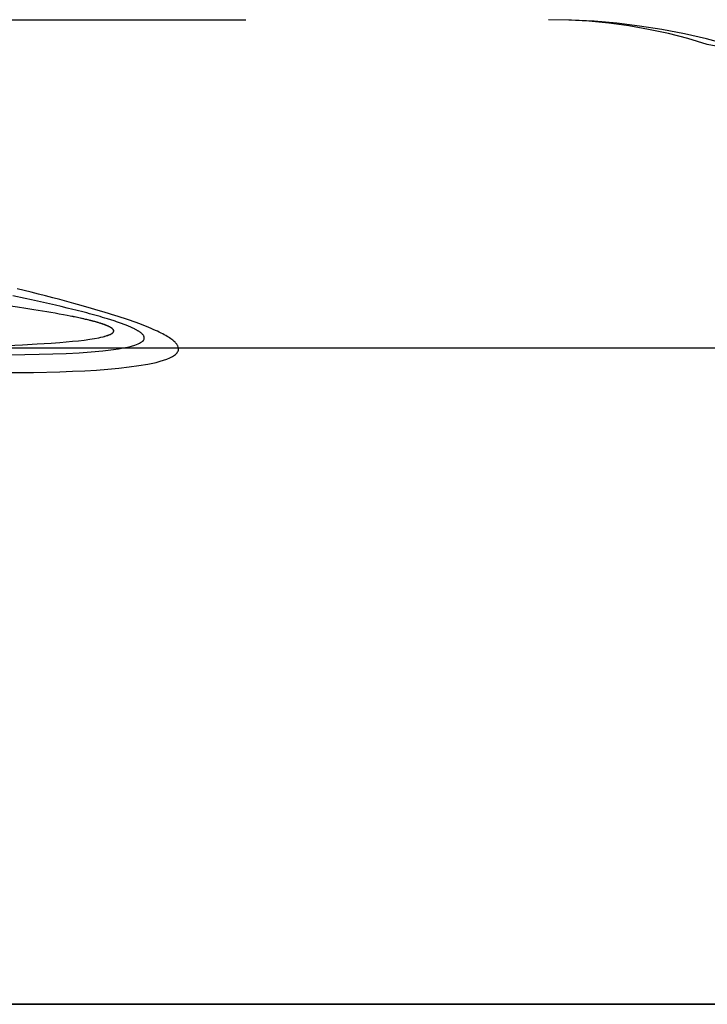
# Model space of a CAD drawing. Header units: millimetres. Extents: x -120 to 130, y -44 to 6.
# Tile 38 of 47: x 98.28 to 100.38, y -43.74 to -40.74. Entities that reach past the tile are written whole.
import ezdxf

# ---------------------------------------------------------------- set-up
doc = ezdxf.new("R2010")
doc.units = ezdxf.units.MM
doc.header["$MEASUREMENT"] = 0
doc.layers.add('Predefinito', color=5, linetype='Continuous')

# ---------------------------------------------------------------- blocks, each defined once
blk = doc.blocks.new('(#4045) Corpo D25')
at = {"layer": 'Predefinito', "color": 9}
for points in [[(78.5222, 3), (93.5651, 3)], [(95.36, 2.7997), (95.297, 2.8289), (95.233, 2.8559), (95.1682, 2.8806), (95.1025, 2.9031), (95.036, 2.9233), (94.9689, 2.9412), (94.9012, 2.9567), (94.833, 2.9699), (94.7644, 2.9807), (94.6955, 2.9892), (94.6263, 2.9952), (94.557, 2.9988), (94.4875, 3)], [(72.2787, 2), (109.6324, 2)]]:
    blk.add_lwpolyline(points, dxfattribs=at)
at = {"layer": 'Predefinito', "color": 9, "extrusion": (0, 1, 0)}
for points in [[(-94.4875, -48.2342), (-94.4514, -48.08), (-94.412, -47.9255), (-94.3693, -47.7708), (-94.3232, -47.616), (-94.2737, -47.4613), (-94.2207, -47.3066), (-94.1644, -47.1521), (-94.1045, -46.998), (-94.0412, -46.8443), (-93.9743, -46.6912), (-93.9039, -46.5387), (-93.8301, -46.3869), (-93.7527, -46.2361), (-93.6718, -46.0863), (-93.5874, -45.9376), (-93.4995, -45.7901), (-93.4082, -45.644), (-93.3134, -45.4994), (-93.2152, -45.3563), (-93.1137, -45.215), (-93.0088, -45.0755), (-92.9007, -44.938), (-92.7894, -44.8025), (-92.6749, -44.6691), (-92.5572, -44.5381), (-92.4366, -44.4094), (-92.313, -44.2832), (-92.1865, -44.1596), (-92.0572, -44.0386), (-91.9252, -43.9205), (-91.7906, -43.8052), (-91.6534, -43.6929), (-91.5139, -43.5836), (-91.3719, -43.4774), (-91.2278, -43.3744), (-91.0815, -43.2747), (-90.9333, -43.1783), (-90.7831, -43.0852), (-90.6312, -42.9956), (-90.4776, -42.9095), (-90.3224, -42.8269), (-90.1659, -42.7478), (-90.008, -42.6724), (-89.849, -42.6005), (-89.6889, -42.5323), (-89.5279, -42.4678), (-89.366, -42.4069), (-89.2035, -42.3497), (-89.0404, -42.2962), (-88.8768, -42.2464), (-88.7129, -42.2002), (-88.5488, -42.1576), (-88.3846, -42.1187), (-88.2204, -42.0833), (-88.0564, -42.0516), (-87.8926, -42.0233), (-87.7291, -41.9986), (-87.566, -41.9773), (-87.4035, -41.9595), (-87.2417, -41.945), (-87.0806, -41.9338), (-86.9203, -41.9259), (-86.7609, -41.9212), (-86.6025, -41.9197)], [(-94.4875, -48.2342), (-94.4217, -47.9623), (-94.3464, -47.6928), (-94.2619, -47.4261), (-94.1682, -47.1624), (-94.0654, -46.9022), (-93.9537, -46.6457), (-93.8332, -46.3932), (-93.704, -46.145), (-93.5663, -45.9015), (-93.4202, -45.6628), (-93.266, -45.4294), (-93.1037, -45.2015), (-92.9337, -44.9793), (-92.7561, -44.7631), (-92.5711, -44.5532), (-92.3789, -44.3498), (-92.1798, -44.1532), (-91.9741, -43.9636), (-91.7619, -43.7813), (-91.5435, -43.6064), (-91.3192, -43.4391), (-91.0892, -43.2798), (-90.8538, -43.1285), (-90.6134, -42.9854), (-90.3681, -42.8508), (-90.1184, -42.7247), (-89.8644, -42.6073), (-89.6065, -42.4988), (-89.345, -42.3993), (-89.0802, -42.3089), (-88.8124, -42.2278), (-88.542, -42.1559), (-88.2693, -42.0935), (-87.9946, -42.0405), (-87.7182, -41.9971), (-87.4404, -41.9633), (-87.1617, -41.9391), (-86.8823, -41.9245), (-86.6025, -41.9197)], [(-89.0158, -57.7115), (-90.4748, -55.3963), (-91.874, -53.0435), (-93.212, -50.6553), (-94.4875, -48.2342)], [(-89.0158, -57.7115), (-90.9481, -54.6158), (-92.7727, -51.4554), (-94.4875, -48.2342)], [(-89.4714, -58.0069), (-91.4135, -54.8953), (-93.2475, -51.7188), (-94.9711, -48.481)], [(-95.742, -47.9533), (-95.6657, -47.6381), (-95.5785, -47.3257), (-95.4805, -47.0166), (-95.3719, -46.711), (-95.2528, -46.4093), (-95.1233, -46.112), (-94.9836, -45.8194), (-94.8338, -45.5317), (-94.6742, -45.2494), (-94.5049, -44.9728), (-94.3261, -44.7022), (-94.1381, -44.438), (-93.941, -44.1805), (-93.7351, -43.9299), (-93.5207, -43.6866), (-93.2979, -43.4509), (-93.0672, -43.223), (-92.8287, -43.0032), (-92.5827, -42.7919), (-92.3296, -42.5892), (-92.0696, -42.3953), (-91.803, -42.2106), (-91.5302, -42.0352), (-91.2515, -41.8694), (-90.9673, -41.7133), (-90.6777, -41.5672), (-90.3833, -41.4311), (-90.0844, -41.3054), (-89.7813, -41.1901), (-89.4744, -41.0853), (-89.164, -40.9912), (-88.8506, -40.9079), (-88.5345, -40.8355), (-88.2161, -40.7742), (-87.8957, -40.7238), (-87.5738, -40.6846), (-87.2507, -40.6566), (-86.9268, -40.6397), (-86.6025, -40.6341)], [(-86.6025, -40.5576), (-86.9291, -40.5633), (-87.2552, -40.5802), (-87.5806, -40.6084), (-87.9047, -40.6479), (-88.2274, -40.6985), (-88.5481, -40.7602), (-88.8664, -40.833), (-89.1821, -40.9168), (-89.4946, -41.0114), (-89.8037, -41.1168), (-90.109, -41.2329), (-90.4101, -41.3594), (-90.7066, -41.4962), (-90.9982, -41.6432), (-91.2846, -41.8002), (-91.5654, -41.967), (-91.8402, -42.1434), (-92.1087, -42.3293), (-92.3707, -42.5243), (-92.6258, -42.7282), (-92.8736, -42.9408), (-93.114, -43.1619), (-93.3466, -43.3912), (-93.5711, -43.6284), (-93.7872, -43.8732), (-93.9948, -44.1253), (-94.1936, -44.3844), (-94.3832, -44.6503), (-94.5636, -44.9226), (-94.7344, -45.2009), (-94.8955, -45.485), (-95.0466, -45.7744), (-95.1877, -46.069), (-95.3185, -46.3682), (-95.4389, -46.6718), (-95.5487, -46.9794), (-95.6478, -47.2905), (-95.7361, -47.605), (-95.8135, -47.9222), (-95.8798, -48.242)], [(0, 125), (-4.3145, 124.9255), (-8.6239, 124.7022), (-12.923, 124.3302), (-17.2067, 123.8101), (-21.4699, 123.1424), (-25.7075, 122.3279), (-29.9145, 121.3677), (-34.0858, 120.2629), (-38.2165, 119.0147), (-42.3016, 117.6247), (-46.3364, 116.0945), (-50.3159, 114.426), (-54.2355, 112.6211), (-58.0904, 110.682), (-61.8761, 108.611), (-65.5881, 106.4106), (-69.2219, 104.0833), (-72.7732, 101.632), (-76.2378, 99.0596), (-79.6115, 96.3691), (-82.8903, 93.5638), (-86.0704, 90.647), (-89.1479, 87.6222), (-92.1192, 84.493), (-94.9806, 81.263), (-97.7289, 77.9362), (-100.3608, 74.5166), (-102.873, 71.0081), (-105.2626, 67.415), (-107.5268, 63.7416), (-109.6628, 59.9922), (-111.6682, 56.1713), (-113.5405, 52.2835), (-115.2774, 48.3333), (-116.877, 44.3256), (-118.3373, 40.2651), (-119.6566, 36.1565), (-120.8333, 32.0049), (-121.866, 27.8151), (-122.7534, 23.5922), (-123.4946, 19.3412), (-124.0886, 15.0671), (-124.5347, 10.775), (-124.8324, 6.4702), (-124.9814, 2.1576), (-124.9814, -2.1576), (-124.8324, -6.4702), (-124.5347, -10.775), (-124.0886, -15.0671), (-123.4946, -19.3412), (-122.7534, -23.5922), (-121.866, -27.8151), (-120.8333, -32.0049), (-119.6566, -36.1565), (-118.3373, -40.2651), (-116.877, -44.3256), (-115.2774, -48.3333), (-113.5405, -52.2835), (-111.6682, -56.1713), (-109.6628, -59.9922), (-107.5268, -63.7416), (-105.2626, -67.415), (-102.873, -71.0081), (-100.3608, -74.5166), (-97.7289, -77.9362), (-94.9806, -81.263), (-92.1192, -84.493), (-89.1479, -87.6222), (-86.0704, -90.647), (-82.8903, -93.5638), (-79.6115, -96.3691), (-76.2378, -99.0596), (-72.7732, -101.632), (-69.2219, -104.0833), (-65.5881, -106.4106), (-61.8761, -108.611), (-58.0904, -110.682), (-54.2355, -112.6211), (-50.3159, -114.426), (-46.3364, -116.0945), (-42.3016, -117.6247), (-38.2165, -119.0147), (-34.0858, -120.2629), (-29.9145, -121.3677), (-25.7075, -122.3279), (-21.4699, -123.1424), (-17.2067, -123.8101), (-12.923, -124.3302), (-8.6239, -124.7022), (-4.3145, -124.9255), (0, -125)], [(-97.3198, -50.4789), (-98.7965, -47.5237), (-100.1934, -44.5034), (-101.5065, -41.421), (-102.7323, -38.2798), (-103.8673, -35.0835), (-104.9083, -31.8358), (-105.8522, -28.5408), (-106.6962, -25.2029), (-107.4377, -21.8265), (-108.0745, -18.4163), (-108.6045, -14.9772), (-109.0261, -11.5142), (-109.3377, -8.0325), (-109.5385, -4.5372), (-109.6275, -1.0337), (-109.6045, 2.4726), (-109.4694, 5.9763), (-109.2224, 9.4722), (-108.8643, 12.9549), (-108.3959, 16.419), (-107.8187, 19.8595), (-107.1341, 23.2712), (-106.3442, 26.6492), (-105.4511, 29.9887), (-104.4574, 33.2852), (-103.3659, 36.5342), (-102.1795, 39.7317), (-100.9015, 42.8736), (-99.5353, 45.9563), (-98.0846, 48.9763), (-96.553, 51.9306), (-94.9444, 54.8162), (-93.2497, 57.652), (-91.457, 60.4555), (-89.567, 63.222), (-87.5804, 65.9465), (-85.4984, 68.6242), (-83.3225, 71.2504), (-81.0545, 73.8202), (-78.6965, 76.329), (-76.2509, 78.7722), (-73.7205, 81.1453), (-71.1081, 83.444), (-68.4173, 85.6641), (-65.6514, 87.8018), (-62.8144, 89.8533), (-59.9104, 91.8151), (-56.9436, 93.684), (-53.9185, 95.4571), (-50.8399, 97.1317), (-47.7125, 98.7055), (-44.5414, 100.1765), (-41.3316, 101.5429), (-38.0883, 102.8034), (-34.8166, 103.957), (-31.5218, 105.003), (-28.209, 105.9411), (-24.8835, 106.7711), (-21.5505, 107.4934), (-18.2148, 108.1087), (-14.8816, 108.6177), (-11.5556, 109.0217), (-8.2415, 109.3222), (-4.9439, 109.5209)], [(-97.3198, -50.4789), (-99.0056, -47.0866), (-100.5733, -43.6381), (-102.0208, -40.1374), (-103.3466, -36.5888), (-104.549, -32.9966), (-105.6265, -29.365), (-106.578, -25.6983), (-107.4022, -22.0009), (-108.0981, -18.2772), (-108.665, -14.5318), (-109.1022, -10.7689), (-109.4091, -6.9933), (-109.5854, -3.2092), (-109.6309, 0.5786), (-109.5454, 4.3658), (-109.3292, 8.1477), (-108.9825, 11.92), (-108.5056, 15.678), (-107.8992, 19.4172), (-107.1639, 23.1333), (-106.3008, 26.8218), (-105.3107, 30.4783), (-104.1948, 34.0983), (-102.9546, 37.6777), (-101.5915, 41.212), (-100.107, 44.6972), (-98.5031, 48.129), (-96.7815, 51.5033), (-94.9444, 54.8162), (-92.994, 58.0636), (-90.9325, 61.2417), (-88.7624, 64.3466), (-86.4864, 67.3748), (-84.1071, 70.3225), (-81.6274, 73.1862), (-79.0503, 75.9626), (-76.3787, 78.6483), (-73.616, 81.24), (-70.7654, 83.7348), (-67.8303, 86.1296), (-64.8142, 88.4216), (-61.7207, 90.608), (-58.5536, 92.6862), (-55.3165, 94.6538), (-52.0134, 96.5084), (-48.6482, 98.2477), (-45.2249, 99.8698), (-41.7476, 101.3726), (-38.2205, 102.7543), (-34.6478, 104.0134), (-31.0336, 105.1483), (-27.3825, 106.1577), (-23.6986, 107.0404), (-19.9864, 107.7952), (-16.2504, 108.4213), (-12.495, 108.918), (-8.7246, 109.2847), (-4.9439, 109.5209)], [(-97.3198, -50.4789), (-97.3299, -50.1103), (-97.3274, -49.7416), (-97.3122, -49.3732), (-97.2843, -49.0056), (-97.2438, -48.6391), (-97.1908, -48.2742), (-97.1252, -47.9114), (-97.0472, -47.551), (-96.9569, -47.1935), (-96.8543, -46.8393), (-96.7396, -46.4889), (-96.613, -46.1426), (-96.4745, -45.8009), (-96.3244, -45.4641), (-96.1628, -45.1327), (-95.9899, -44.8071), (-95.8059, -44.4875), (-95.611, -44.1745), (-95.4055, -43.8684), (-95.1896, -43.5695), (-94.9635, -43.2782), (-94.7276, -42.9949), (-94.4821, -42.7198), (-94.2273, -42.4533), (-93.9634, -42.1957), (-93.6909, -41.9474), (-93.41, -41.7086), (-93.121, -41.4795), (-92.8244, -41.2606), (-92.5204, -41.0519), (-92.2094, -40.8538), (-91.8917, -40.6666), (-91.5679, -40.4903), (-91.2382, -40.3253), (-90.9029, -40.1717), (-90.5627, -40.0297), (-90.2177, -39.8995), (-89.8685, -39.7813), (-89.5154, -39.6751), (-89.1588, -39.5811), (-88.7993, -39.4994), (-88.4371, -39.4301), (-88.0728, -39.3733), (-87.7068, -39.329), (-87.3394, -39.2974), (-86.9712, -39.2784), (-86.6025, -39.2721)], [(-97.3198, -50.4789), (-97.3299, -50.1103), (-97.3274, -49.7416), (-97.3122, -49.3732), (-97.2843, -49.0056), (-97.2438, -48.6391), (-97.1908, -48.2742), (-97.1252, -47.9114), (-97.0472, -47.551), (-96.9569, -47.1935), (-96.8543, -46.8393), (-96.7396, -46.4889), (-96.613, -46.1426), (-96.4745, -45.8009), (-96.3244, -45.4641), (-96.1628, -45.1327), (-95.9899, -44.8071), (-95.8059, -44.4875), (-95.611, -44.1745), (-95.4055, -43.8684), (-95.1896, -43.5695), (-94.9635, -43.2782), (-94.7276, -42.9949), (-94.4821, -42.7198), (-94.2273, -42.4533), (-93.9634, -42.1957), (-93.6909, -41.9474), (-93.41, -41.7086), (-93.121, -41.4795), (-92.8244, -41.2606), (-92.5204, -41.0519), (-92.2094, -40.8538), (-91.8917, -40.6666), (-91.5679, -40.4903), (-91.2382, -40.3253), (-90.9029, -40.1717), (-90.5627, -40.0297), (-90.2177, -39.8995), (-89.8685, -39.7813), (-89.5154, -39.6751), (-89.1588, -39.5811), (-88.7993, -39.4994), (-88.4371, -39.4301), (-88.0728, -39.3733), (-87.7068, -39.329), (-87.3394, -39.2974), (-86.9712, -39.2784), (-86.6025, -39.2721)], [(-97.8017, -50.7289), (-99.4959, -47.3198), (-101.0713, -43.8542), (-102.5261, -40.3362), (-103.8584, -36.77), (-105.0667, -33.16), (-106.1496, -29.5104), (-107.1057, -25.8255), (-107.934, -22.1098), (-108.6334, -18.3677), (-109.2032, -14.6037), (-109.6425, -10.8223), (-109.9509, -7.0279), (-110.1281, -3.2251), (-110.1738, 0.5815), (-110.0879, 4.3874), (-109.8706, 8.1881), (-109.5222, 11.979), (-109.0429, 15.7556), (-108.4335, 19.5134), (-107.6946, 23.2479), (-106.8272, 26.9546), (-105.8322, 30.6292), (-104.7108, 34.2672), (-103.4645, 37.8643), (-102.0946, 41.4161), (-100.6028, 44.9186), (-98.9909, 48.3673), (-97.2608, 51.7584), (-95.4146, 55.0877), (-93.4545, 58.3511), (-91.3828, 61.545), (-89.202, 64.6653), (-86.9147, 67.7084), (-84.5236, 70.6707), (-82.0317, 73.5487), (-79.4417, 76.3388), (-76.757, 79.0377), (-73.9806, 81.6423), (-71.1158, 84.1495), (-68.1662, 86.5561), (-65.1352, 88.8595), (-62.0264, 91.0567), (-58.8436, 93.1452), (-55.5905, 95.1225), (-52.271, 96.9863), (-48.8891, 98.7343), (-45.4489, 100.3643), (-41.9544, 101.8746), (-38.4098, 103.2632), (-34.8193, 104.5285), (-31.1873, 105.6691), (-27.5181, 106.6834), (-23.8159, 107.5704), (-20.0854, 108.329), (-16.3309, 108.9583), (-12.5569, 109.4574), (-8.7678, 109.8259), (-4.9684, 110.0632)], [(0, 115.003), (-3.9695, 114.9345), (-7.9342, 114.729), (-11.8895, 114.3868), (-15.8306, 113.9082), (-19.7528, 113.294), (-23.6515, 112.5447), (-27.522, 111.6612), (-31.3597, 110.6447), (-35.1601, 109.4964), (-38.9185, 108.2176), (-42.6306, 106.8098), (-46.2918, 105.2747), (-49.8979, 103.6141), (-53.4446, 101.8301), (-56.9275, 99.9247), (-60.3426, 97.9003), (-63.6858, 95.7592), (-66.9531, 93.5039), (-70.1406, 91.1372), (-73.2445, 88.6619), (-76.2611, 86.081), (-79.1868, 83.3975), (-82.0182, 80.6145), (-84.7519, 77.7356), (-87.3845, 74.7639), (-89.913, 71.7032), (-92.3343, 68.557), (-94.6456, 65.3292), (-96.8441, 62.0234), (-98.9272, 58.6438), (-100.8925, 55.1943), (-102.7374, 51.679), (-104.46, 48.1021), (-106.058, 44.4678), (-107.5297, 40.7806), (-108.8732, 37.0448), (-110.087, 33.2649), (-111.1696, 29.4453), (-112.1197, 25.5906), (-112.9361, 21.7054), (-113.618, 17.7943), (-114.1645, 13.8621), (-114.575, 9.9133), (-114.8489, 5.9527), (-114.9859, 1.985), (-114.9859, -1.985), (-114.8489, -5.9527), (-114.575, -9.9133), (-114.1645, -13.8621), (-113.618, -17.7943), (-112.9361, -21.7054), (-112.1197, -25.5906), (-111.1696, -29.4453), (-110.087, -33.2649), (-108.8732, -37.0448), (-107.5297, -40.7806), (-106.058, -44.4678), (-104.46, -48.1021), (-102.7374, -51.679), (-100.8925, -55.1943), (-98.9272, -58.6438), (-96.8441, -62.0234), (-94.6456, -65.3292), (-92.3343, -68.557), (-89.913, -71.7032), (-87.3845, -74.7639), (-84.7519, -77.7356), (-82.0182, -80.6145), (-79.1868, -83.3975), (-76.2611, -86.081), (-73.2445, -88.6619), (-70.1406, -91.1372), (-66.9531, -93.5039), (-63.6858, -95.7592), (-60.3426, -97.9003), (-56.9275, -99.9247), (-53.4446, -101.8301), (-49.8979, -103.6141), (-46.2918, -105.2747), (-42.6306, -106.8098), (-38.9185, -108.2176), (-35.1601, -109.4964), (-31.3597, -110.6447), (-27.522, -111.6612), (-23.6515, -112.5447), (-19.7528, -113.294), (-15.8306, -113.9082), (-11.8895, -114.3868), (-7.9342, -114.729), (-3.9695, -114.9345), (0, -115.003)], [(0, 123), (-4.2455, 122.9267), (-8.4859, 122.7069), (-12.7162, 122.3409), (-16.9314, 121.8291), (-21.1264, 121.1721), (-25.2962, 120.3707), (-29.4358, 119.4258), (-33.5404, 118.3387), (-37.605, 117.1105), (-41.6248, 115.7427), (-45.595, 114.237), (-49.5109, 112.5952), (-53.3677, 110.8192), (-57.161, 108.9111), (-60.8861, 106.8732), (-64.5387, 104.708), (-68.1143, 102.418), (-71.6088, 100.0059), (-75.0179, 97.4747), (-78.3377, 94.8272), (-81.5641, 92.0668), (-84.6933, 89.1967), (-87.7215, 86.2203), (-90.6453, 83.1411), (-93.461, 79.9628), (-96.1653, 76.6892), (-98.755, 73.3243), (-101.227, 69.872), (-103.5784, 66.3364), (-105.8064, 62.7217), (-107.9082, 59.0323), (-109.8815, 55.2726), (-111.7238, 51.4469), (-113.433, 47.56), (-115.007, 43.6164), (-116.4439, 39.6208), (-117.7421, 35.578), (-118.9, 31.4928), (-119.9161, 27.3701), (-120.7894, 23.2147), (-121.5187, 19.0317), (-122.1032, 14.826), (-122.5422, 10.6026), (-122.8351, 6.3666), (-122.9817, 2.1231), (-122.9817, -2.1231), (-122.8351, -6.3666), (-122.5422, -10.6026), (-122.1032, -14.826), (-121.5187, -19.0317), (-120.7894, -23.2147), (-119.9161, -27.3701), (-118.9, -31.4928), (-117.7421, -35.578), (-116.4439, -39.6208), (-115.007, -43.6164), (-113.433, -47.56), (-111.7238, -51.4469), (-109.8815, -55.2726), (-107.9082, -59.0323), (-105.8064, -62.7217), (-103.5784, -66.3364), (-101.227, -69.872), (-98.755, -73.3243), (-96.1653, -76.6892), (-93.461, -79.9628), (-90.6453, -83.1411), (-87.7215, -86.2203), (-84.6933, -89.1967), (-81.5641, -92.0668), (-78.3377, -94.8272), (-75.0179, -97.4747), (-71.6088, -100.0059), (-68.1143, -102.418), (-64.5387, -104.708), (-60.8861, -106.8732), (-57.161, -108.9111), (-53.3677, -110.8192), (-49.5109, -112.5952), (-45.595, -114.237), (-41.6248, -115.7427), (-37.605, -117.1105), (-33.5404, -118.3387), (-29.4358, -119.4258), (-25.2962, -120.3707), (-21.1264, -121.1721), (-16.9314, -121.8291), (-12.7162, -122.3409), (-8.4859, -122.7069), (-4.2455, -122.9267), (0, -123)], [(0, -119.0749), (-4.11, -119.0039), (-8.2151, -118.7912), (-12.3104, -118.4368), (-16.3911, -117.9414), (-20.4522, -117.3053), (-24.4889, -116.5295), (-28.4965, -115.6148), (-32.4701, -114.5623), (-36.405, -113.3733), (-40.2965, -112.0492), (-44.14, -110.5916), (-47.9309, -109.0021), (-51.6647, -107.2828), (-55.3369, -105.4356), (-58.9431, -103.4627), (-62.4791, -101.3666), (-65.9407, -99.1497), (-69.3237, -96.8146), (-72.624, -94.3641), (-75.8378, -91.8012), (-78.9613, -89.1288), (-81.9906, -86.3503), (-84.9222, -83.4688), (-87.7526, -80.4879), (-90.4785, -77.4111), (-93.0965, -74.242), (-95.6036, -70.9844), (-97.9967, -67.6423), (-100.2731, -64.2195), (-102.4299, -60.7202), (-104.4647, -57.1485), (-106.375, -53.5087), (-108.1586, -49.8052), (-109.8132, -46.0423), (-111.337, -42.2245), (-112.728, -38.3565), (-113.9848, -34.4427), (-115.1057, -30.4878), (-116.0894, -26.4967), (-116.9348, -22.4739), (-117.6409, -18.4244), (-118.2067, -14.3529), (-118.6317, -10.2643), (-118.9153, -6.1635), (-119.0572, -2.0553), (-119.0572, 2.0553), (-118.9153, 6.1635), (-118.6317, 10.2643), (-118.2067, 14.3529), (-117.6409, 18.4244), (-116.9348, 22.4739), (-116.0894, 26.4967), (-115.1057, 30.4878), (-113.9848, 34.4427), (-112.728, 38.3565), (-111.337, 42.2245), (-109.8132, 46.0423), (-108.1586, 49.8052), (-106.375, 53.5087), (-104.4647, 57.1485), (-102.4299, 60.7202), (-100.2731, 64.2195), (-97.9967, 67.6423), (-95.6036, 70.9844), (-93.0965, 74.242), (-90.4785, 77.4111), (-87.7526, 80.4879), (-84.9222, 83.4688), (-81.9906, 86.3503), (-78.9613, 89.1288), (-75.8378, 91.8012), (-72.624, 94.3641), (-69.3237, 96.8146), (-65.9407, 99.1497), (-62.4791, 101.3666), (-58.9431, 103.4627), (-55.3369, 105.4356), (-51.6647, 107.2828), (-47.9309, 109.0021), (-44.14, 110.5916), (-40.2965, 112.0492), (-36.405, 113.3733), (-32.4701, 114.5623), (-28.4965, 115.6148), (-24.4889, 116.5295), (-20.4522, 117.3053), (-16.3911, 117.9414), (-12.3104, 118.4368), (-8.2151, 118.7912), (-4.11, 119.0039), (0, 119.0749)]]:
    blk.add_lwpolyline(points, dxfattribs=at)
at = {"layer": 'Predefinito', "color": 9, "extrusion": (-0.218532, 0, 0.97583)}
blk.add_lwpolyline([(-2.5321, 82.9486), (-2.574, 82.897), (-2.6141, 82.844), (-2.6525, 82.7897), (-2.689, 82.7342), (-2.7237, 82.6774), (-2.7564, 82.6196), (-2.7873, 82.5607), (-2.8161, 82.5008), (-2.843, 82.4399), (-2.8678, 82.3782), (-2.8905, 82.3158), (-2.9111, 82.2526), (-2.9297, 82.1887), (-2.9461, 82.1243), (-2.9603, 82.0594), (-2.9724, 81.994), (-2.9823, 81.9282), (-2.9901, 81.8622), (-2.9956, 81.7959), (-2.9989, 81.7295), (-3, 81.6631)], dxfattribs=at)
at = {"layer": 'Predefinito', "color": 9, "extrusion": (0.454667, 0, 0.890662)}
blk.add_lwpolyline([(2.9249, -106.6298), (2.9424, -106.5636), (2.9575, -106.4967), (2.9704, -106.4293), (2.981, -106.3614), (2.9893, -106.2931), (2.9952, -106.2245), (2.9988, -106.1558), (3, -106.0869)], dxfattribs=at)
at = {"layer": 'Predefinito', "color": 9, "extrusion": (0.945751, -0.256419, -0.199509)}
blk.add_lwpolyline([(26.3634, -38.8577), (26.3768, -38.8036), (26.3888, -38.7492), (26.3992, -38.6944), (26.4081, -38.6394)], dxfattribs=at)
at = {"layer": 'Predefinito', "color": 9, "extrusion": (0.830366, -0.271386, -0.486663)}
blk.add_lwpolyline([(30.8997, -7.7578), (30.9108, -7.7134), (30.9208, -7.6687), (30.9298, -7.6238), (30.9378, -7.5788)], dxfattribs=at)
at = {"layer": 'Predefinito', "color": 9, "extrusion": (-0.507586, 0.244397, 0.826213)}
blk.add_lwpolyline([(-42.27, 36.0094), (-42.2842, 36.0504), (-42.2975, 36.0917), (-42.3098, 36.1333), (-42.3213, 36.1751)], dxfattribs=at)
at = {"layer": 'Predefinito', "color": 9, "extrusion": (0.304168, 0.06953, 0.950078)}
blk.add_lwpolyline([(-18.754, -104.7357), (-18.7673, -104.7751), (-18.7814, -104.8143), (-18.7963, -104.8533), (-18.812, -104.8919), (-18.8285, -104.9301), (-18.8457, -104.968), (-18.8638, -105.0056), (-18.8827, -105.0427)], dxfattribs=at)
at = {"layer": 'Predefinito', "color": 9, "extrusion": (0.082311, 0.127579, 0.988407)}
blk.add_lwpolyline([(-77.1434, -60.4008), (-77.1989, -60.427), (-77.2552, -60.4516), (-77.3123, -60.4744), (-77.37, -60.4954)], dxfattribs=at)
at = {"layer": 'Predefinito', "color": 9, "extrusion": (0.414503, 0.037891, 0.909259)}
blk.add_lwpolyline([(-6.4495, -108.5677), (-6.4578, -108.6184), (-6.4675, -108.669), (-6.4784, -108.7193), (-6.4906, -108.7694), (-6.5041, -108.8191), (-6.5189, -108.8685), (-6.5349, -108.9174), (-6.5522, -108.9658)], dxfattribs=at)
at = {"layer": 'Predefinito', "color": 9}
for points in [[(95.742, 2.5321, -47.9533), (95.7017, 2.5696, -47.9854), (95.6601, 2.6057, -48.0178), (95.6173, 2.6401, -48.0505), (95.5732, 2.6729, -48.0834), (95.528, 2.704, -48.1165), (95.4817, 2.7333, -48.1498), (95.4343, 2.7609, -48.1831), (95.386, 2.7868, -48.2165), (95.3367, 2.8107, -48.2499), (95.2866, 2.8328, -48.2833), (95.2356, 2.8529, -48.3167), (95.184, 2.8712, -48.3499), (95.1316, 2.8876, -48.383), (95.0786, 2.902, -48.4159), (95.0251, 2.9144, -48.4486), (94.9711, 2.9249, -48.481)], [(92.8334, 1.9249, -59.3343), (92.918, 1.9255, -59.1981), (92.9984, 1.9272, -59.0599), (93.037, 1.9286, -58.9898), (93.0744, 1.9304, -58.919), (93.1105, 1.9326, -58.8474), (93.1452, 1.9352, -58.7751), (93.1784, 1.9383, -58.7022), (93.21, 1.9418, -58.6285), (93.2397, 1.9459, -58.5541), (93.2672, 1.9506, -58.4787), (93.2924, 1.956, -58.4022), (93.304, 1.9591, -58.3635), (93.3148, 1.9623, -58.3245), (93.3248, 1.9658, -58.2853), (93.3338, 1.9695, -58.2457), (93.3417, 1.9736, -58.2058), (93.3484, 1.978, -58.1656), (93.3512, 1.9803, -58.1457), (93.3537, 1.9827, -58.1258), (93.3558, 1.9851, -58.1058), (93.3575, 1.9877, -58.0856), (93.3589, 1.9904, -58.0653), (93.3598, 1.9933, -58.0448), (93.3602, 1.9962, -58.0242), (93.3601, 1.9993, -58.0035), (93.3594, 2.0026, -57.9828), (93.358, 2.006, -57.9621), (93.3571, 2.0078, -57.9518), (93.356, 2.0096, -57.9415), (93.3547, 2.0114, -57.9312), (93.3532, 2.0133, -57.921), (93.3515, 2.0152, -57.9107), (93.3496, 2.0172, -57.9005), (93.3474, 2.0192, -57.8903), (93.3451, 2.0213, -57.8801), (93.3425, 2.0234, -57.8699), (93.3396, 2.0256, -57.8598), (93.3365, 2.0279, -57.8497), (93.3332, 2.0302, -57.8396), (93.3296, 2.0325, -57.8297), (93.3256, 2.0349, -57.8197), (93.3214, 2.0374, -57.8099), (93.3169, 2.0399, -57.8002), (93.3121, 2.0425, -57.7905), (93.307, 2.0452, -57.781), (93.3015, 2.0479, -57.7716), (93.2958, 2.0506, -57.7623), (93.2897, 2.0534, -57.7533), (93.2833, 2.0562, -57.7445), (93.2767, 2.0591, -57.7359), (93.2697, 2.062, -57.7275), (93.2625, 2.065, -57.7193), (93.255, 2.068, -57.7114), (93.2472, 2.071, -57.7037), (93.2391, 2.074, -57.6963), (93.2308, 2.077, -57.6891), (93.2223, 2.0801, -57.6822), (93.2135, 2.0832, -57.6755), (93.2044, 2.0864, -57.6691), (93.1952, 2.0895, -57.663), (93.1857, 2.0926, -57.6572), (93.1761, 2.0957, -57.6516), (93.1664, 2.0989, -57.6463), (93.1565, 2.102, -57.6413), (93.1465, 2.1051, -57.6365), (93.1364, 2.1082, -57.632), (93.1262, 2.1113, -57.6278), (93.1159, 2.1143, -57.6238), (93.1055, 2.1173, -57.6201), (93.0951, 2.1204, -57.6166), (93.0847, 2.1234, -57.6133), (93.074, 2.1264, -57.6101), (93.0632, 2.1294, -57.6072), (93.0417, 2.1354, -57.6019), (93.0201, 2.1412, -57.5973), (92.9984, 2.147, -57.5933), (92.9768, 2.1527, -57.5899), (92.9551, 2.1583, -57.587), (92.9334, 2.1639, -57.5847), (92.9116, 2.1694, -57.5828), (92.8899, 2.1748, -57.5814), (92.8683, 2.1801, -57.5803)], [(92.8011, 1.9788, -58.9291), (92.8918, 1.9795, -58.7955), (92.9353, 1.9804, -58.7278), (92.9774, 1.9816, -58.6594), (93.0182, 1.9833, -58.5903), (93.0573, 1.9854, -58.5205), (93.0945, 1.9881, -58.4498), (93.1296, 1.9913, -58.3782), (93.1462, 1.9932, -58.3422), (93.1622, 1.9952, -58.306), (93.1773, 1.9975, -58.2698), (93.1915, 1.9999, -58.2335), (93.2046, 2.0026, -58.1972), (93.2166, 2.0056, -58.1607), (93.2274, 2.0088, -58.1242), (93.2322, 2.0106, -58.1059), (93.2368, 2.0124, -58.0876), (93.241, 2.0143, -58.0693), (93.2447, 2.0163, -58.0509), (93.248, 2.0185, -58.0326), (93.2508, 2.0207, -58.0143), (93.253, 2.023, -57.9962), (93.2547, 2.0254, -57.9782), (93.2552, 2.0267, -57.9693), (93.2556, 2.028, -57.9604), (93.2559, 2.0293, -57.9516), (93.2559, 2.0307, -57.9428), (93.2558, 2.0321, -57.9342), (93.2555, 2.0335, -57.9256), (93.255, 2.0349, -57.917), (93.2542, 2.0364, -57.9086), (93.2533, 2.0379, -57.9003), (93.2521, 2.0395, -57.892), (93.2508, 2.0411, -57.8839), (93.2492, 2.0427, -57.8758), (93.2473, 2.0444, -57.8679), (93.2453, 2.0461, -57.8601), (93.243, 2.0478, -57.8524), (93.2417, 2.0487, -57.8486), (93.2404, 2.0496, -57.8448), (93.239, 2.0505, -57.8411), (93.2376, 2.0514, -57.8374), (93.2361, 2.0523, -57.8337), (93.2345, 2.0532, -57.8301), (93.2328, 2.0542, -57.8265), (93.2311, 2.0551, -57.823), (93.2293, 2.0561, -57.8194), (93.2275, 2.0571, -57.816), (93.2256, 2.058, -57.8125), (93.2236, 2.059, -57.8091), (93.2215, 2.06, -57.8058), (93.2194, 2.061, -57.8025), (93.2172, 2.062, -57.7993), (93.215, 2.063, -57.7962), (93.2127, 2.0641, -57.7931), (93.2103, 2.0651, -57.79), (93.2079, 2.0661, -57.787), (93.2053, 2.0671, -57.7841), (93.2028, 2.0682, -57.7812), (93.2002, 2.0692, -57.7784), (93.1975, 2.0703, -57.7756), (93.1947, 2.0713, -57.7729), (93.1919, 2.0724, -57.7703), (93.1891, 2.0735, -57.7677), (93.1862, 2.0745, -57.7652), (93.1832, 2.0756, -57.7627), (93.1802, 2.0767, -57.7603), (93.1771, 2.0778, -57.7579), (93.1739, 2.0788, -57.7556), (93.1708, 2.0799, -57.7533), (93.1675, 2.081, -57.7512), (93.1642, 2.0821, -57.749), (93.1609, 2.0832, -57.747), (93.1575, 2.0843, -57.7449), (93.154, 2.0854, -57.743), (93.1505, 2.0865, -57.7411), (93.147, 2.0876, -57.7392), (93.1434, 2.0887, -57.7375), (93.1361, 2.0909, -57.7341), (93.1286, 2.0931, -57.7309), (93.121, 2.0954, -57.728), (93.1132, 2.0976, -57.7253), (93.1054, 2.0998, -57.7228), (93.0974, 2.102, -57.7205), (93.0892, 2.1042, -57.7184), (93.081, 2.1064, -57.7165), (93.0727, 2.1086, -57.7147), (93.0642, 2.1107, -57.7132), (93.0557, 2.1129, -57.7118), (93.0471, 2.1151, -57.7106), (93.0384, 2.1172, -57.7096), (93.0209, 2.1215, -57.7079), (93.003, 2.1258, -57.7069), (92.985, 2.13, -57.7063), (92.9669, 2.1342, -57.7061), (92.9487, 2.1384, -57.7064), (92.9303, 2.1425, -57.7071), (92.9119, 2.1465, -57.7082), (92.8933, 2.1506, -57.7096), (92.8559, 2.1586, -57.7135)], [(92.9192, 2.1163, -57.8244), (92.8947, 2.1201, -57.8304), (92.8699, 2.1239, -57.8371), (92.8191, 2.1313, -57.8522), (92.7671, 2.1386, -57.8693), (92.7141, 2.1457, -57.888)], [(93.0213, 2.0986, -57.808), (93.0093, 2.1009, -57.8089), (92.997, 2.1031, -57.8102), (92.9845, 2.1054, -57.8118), (92.9717, 2.1076, -57.8137), (92.9588, 2.1098, -57.816), (92.9457, 2.112, -57.8185), (92.9192, 2.1163, -57.8244)], [(93.1303, 2.0341, -58.0452), (93.1347, 2.0352, -58.0338), (93.1418, 2.0373, -58.0142), (93.1451, 2.0384, -58.0043), (93.1482, 2.0395, -57.9944), (93.1511, 2.0407, -57.9844), (93.1537, 2.042, -57.9744), (93.1561, 2.0433, -57.9642), (93.1582, 2.0447, -57.954), (93.16, 2.0462, -57.9437), (93.1608, 2.047, -57.9385), (93.1614, 2.0478, -57.9332), (93.162, 2.0486, -57.928), (93.1624, 2.0495, -57.9226), (93.1627, 2.0503, -57.9173), (93.1629, 2.0513, -57.912), (93.1629, 2.0522, -57.9067), (93.1627, 2.0532, -57.9013), (93.1625, 2.0537, -57.8987), (93.1623, 2.0542, -57.896), (93.162, 2.0548, -57.8934), (93.1617, 2.0553, -57.8907), (93.1613, 2.0558, -57.8881), (93.1609, 2.0564, -57.8854), (93.1604, 2.057, -57.8828), (93.1599, 2.0575, -57.8802), (93.1593, 2.0581, -57.8776), (93.1586, 2.0587, -57.875), (93.1579, 2.0593, -57.8724), (93.1571, 2.06, -57.8699), (93.1562, 2.0606, -57.8673), (93.1552, 2.0612, -57.8649), (93.1542, 2.0619, -57.8624), (93.153, 2.0625, -57.86), (93.1518, 2.0632, -57.8576), (93.1506, 2.0639, -57.8553), (93.1492, 2.0645, -57.853), (93.1478, 2.0652, -57.8508), (93.1463, 2.0659, -57.8486), (93.1448, 2.0666, -57.8465), (93.1432, 2.0673, -57.8444), (93.1415, 2.068, -57.8423), (93.1398, 2.0687, -57.8404), (93.138, 2.0694, -57.8384), (93.1361, 2.0701, -57.8365), (93.1342, 2.0709, -57.8347), (93.1323, 2.0716, -57.833), (93.1303, 2.0723, -57.8312), (93.1282, 2.073, -57.8296), (93.1261, 2.0737, -57.828), (93.1239, 2.0744, -57.8265), (93.1217, 2.0751, -57.8251), (93.1195, 2.0758, -57.8237), (93.1172, 2.0765, -57.8224), (93.1149, 2.0772, -57.8211), (93.1125, 2.0779, -57.82), (93.1101, 2.0786, -57.8189), (93.1077, 2.0793, -57.8179), (93.1053, 2.08, -57.8169), (93.1028, 2.0806, -57.816), (93.1003, 2.0813, -57.8151), (93.0978, 2.0819, -57.8144), (93.0953, 2.0826, -57.8136), (93.0927, 2.0832, -57.8129), (93.0902, 2.0839, -57.8123), (93.0876, 2.0845, -57.8117), (93.0825, 2.0857, -57.8106), (93.0773, 2.0869, -57.8097), (93.0722, 2.0881, -57.809), (93.067, 2.0893, -57.8084), (93.0618, 2.0904, -57.808), (93.0566, 2.0915, -57.8076), (93.0477, 2.0934, -57.8073), (93.0388, 2.0952, -57.8073), (93.03, 2.0969, -57.8076), (93.0213, 2.0986, -57.808)], [(93.1303, 2.0341, -58.0452), (93.1354, 2.0354, -58.032), (93.1402, 2.0367, -58.019), (93.1446, 2.0382, -58.0061), (93.1486, 2.0396, -57.9934), (93.1522, 2.0411, -57.9808), (93.1553, 2.0427, -57.9684), (93.1567, 2.0435, -57.9624), (93.158, 2.0443, -57.9563), (93.1591, 2.0452, -57.9504), (93.1601, 2.046, -57.9445), (93.1609, 2.0469, -57.9386), (93.1616, 2.0478, -57.9329), (93.1622, 2.0487, -57.9272), (93.1626, 2.0496, -57.9216), (93.1628, 2.0505, -57.9161), (93.1629, 2.0515, -57.9107), (93.1629, 2.0524, -57.9054), (93.1626, 2.0534, -57.9002), (93.1622, 2.0544, -57.8951), (93.162, 2.0549, -57.8926), (93.1616, 2.0554, -57.8901), (93.1613, 2.0559, -57.8876), (93.1609, 2.0565, -57.8852), (93.1604, 2.057, -57.8827), (93.16, 2.0575, -57.8804), (93.1594, 2.058, -57.878), (93.1588, 2.0586, -57.8757), (93.1582, 2.0591, -57.8734), (93.1575, 2.0596, -57.8711), (93.1568, 2.0602, -57.8689), (93.156, 2.0607, -57.8667), (93.1552, 2.0613, -57.8645), (93.1543, 2.0619, -57.8623), (93.1532, 2.0625, -57.8599), (93.1521, 2.0632, -57.8575), (93.1509, 2.0638, -57.8551), (93.1496, 2.0645, -57.8529), (93.1482, 2.0652, -57.8506), (93.1468, 2.0659, -57.8485), (93.1453, 2.0666, -57.8463), (93.1438, 2.0672, -57.8443), (93.1421, 2.0679, -57.8423), (93.1405, 2.0686, -57.8404), (93.1387, 2.0693, -57.8385), (93.1369, 2.07, -57.8366), (93.135, 2.0707, -57.8349), (93.1331, 2.0714, -57.8331), (93.1311, 2.0721, -57.8315), (93.129, 2.0728, -57.8299), (93.1269, 2.0735, -57.8283), (93.1247, 2.0742, -57.8268), (93.1225, 2.0749, -57.8254), (93.1202, 2.0756, -57.824), (93.1179, 2.0764, -57.8227), (93.1155, 2.0771, -57.8214), (93.113, 2.0778, -57.8202), (93.1105, 2.0785, -57.8191), (93.1079, 2.0792, -57.818), (93.1052, 2.08, -57.817), (93.1026, 2.0807, -57.816), (93.0998, 2.0814, -57.815), (93.097, 2.0821, -57.8142), (93.0942, 2.0829, -57.8134), (93.0913, 2.0836, -57.8126), (93.0883, 2.0843, -57.8119), (93.0846, 2.0852, -57.8111), (93.0808, 2.0861, -57.8104), (93.0769, 2.087, -57.8097), (93.0729, 2.0879, -57.8092), (93.0689, 2.0888, -57.8087), (93.0649, 2.0897, -57.8083), (93.0608, 2.0906, -57.808), (93.0566, 2.0915, -57.8077), (93.0481, 2.0933, -57.8074), (93.0393, 2.0951, -57.8073), (93.0304, 2.0968, -57.8076), (93.0213, 2.0986, -57.808)], [(92.3759, 2, -59.0419), (92.4849, 2.0003, -58.9283), (92.5907, 2.0013, -58.8127), (92.6929, 2.0031, -58.6951), (92.791, 2.0058, -58.5754), (92.8384, 2.0076, -58.5148), (92.8845, 2.0096, -58.4536), (92.9291, 2.012, -58.3919), (92.972, 2.0147, -58.3295), (92.9989, 2.0167, -58.2887)], [(92.9989, 2.0167, -58.2887), (93.0375, 2.0201, -58.2272), (93.0557, 2.022, -58.1966), (93.0727, 2.024, -58.1664), (93.0897, 2.0263, -58.1345), (93.1039, 2.0286, -58.1056), (93.1171, 2.0311, -58.0769), (93.1236, 2.0325, -58.0616), (93.1303, 2.0341, -58.0452)]]:
    blk.add_polyline3d(points, dxfattribs=at)
blk = doc.blocks.new('(#3618) DS4000C__-BARBADOS-D25')
at = {"layer": 'Predefinito'}
blk.add_blockref('(#4045) Corpo D25', (5.4057, -43.7424, 13.2777), dxfattribs=at)

msp = doc.modelspace()

# ---------------------------------------------------------------- block references
at = {"layer": 'Predefinito'}
msp.add_blockref('(#3618) DS4000C__-BARBADOS-D25', (0, 0), dxfattribs=at)

doc.saveas('drawing.dxf')
